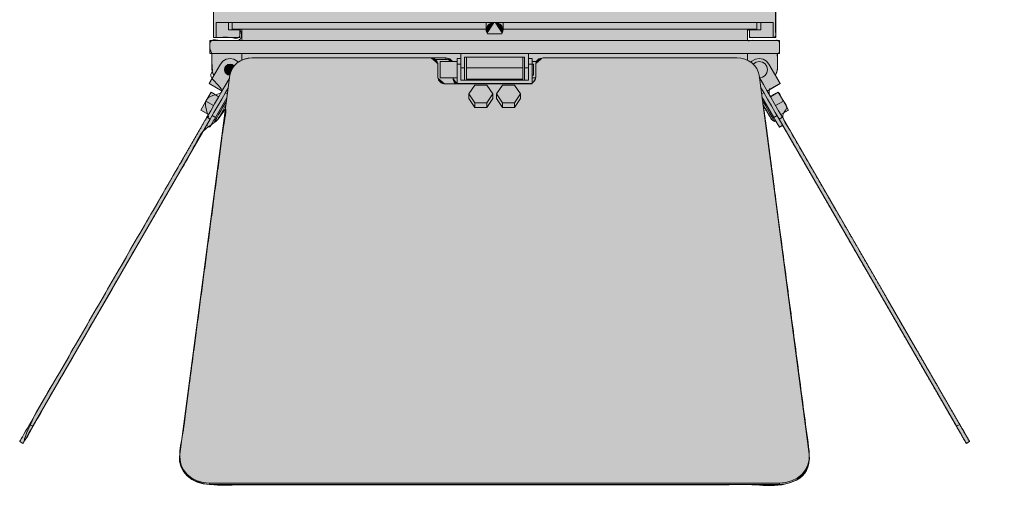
# Model space of a CAD drawing. Header units: inches. Extents: x -923 to -426, y -250 to 297.
# Tile 1 of 5: x -923 to -426, y -250 to -15. Entities that reach past the tile are written whole.
import ezdxf

# ---------------------------------------------------------------- set-up
doc = ezdxf.new("R2010")
doc.units = ezdxf.units.IN
doc.header["$LTSCALE"] = 48
doc.header["$MEASUREMENT"] = 0
doc.layers.add('None', color=7, linetype='Continuous', lineweight=5)

# ---------------------------------------------------------------- blocks, each defined once
blk = doc.blocks.new('Group')
at = {"layer": 'None', "linetype": 'Continuous', "lineweight": 0, "true_color": 0x404040, "transparency": 33554687}
for points in [[(-535.3, 114.57), (-440.18, 114.57), (-440.18, 237.03), (-456.98, 237), (-471.6, 236.97), (-484.05, 236.95), (-494.33, 236.93), (-502.43, 236.91), (-508.35, 236.9), (-512.1, 236.89), (-513.68, 236.88), (-514.56, 237.32), (-515.43, 237.73), (-516.3, 238.09), (-517.17, 238.42), (-518.04, 238.72), (-518.9, 238.97), (-519.76, 239.19), (-520.62, 239.37), (-523.5, 242.79), (-526.73, 246.21), (-530.33, 249.63), (-534.29, 253.05), (-538.6, 256.46), (-543.29, 259.88), (-548.33, 263.29), (-553.73, 266.71), (-559.52, 269.98), (-565.14, 272.94), (-570.57, 275.59), (-575.82, 277.93), (-580.89, 279.96), (-585.78, 281.67), (-590.49, 283.07), (-595.02, 284.16), (-595.45, 284.17), (-595.45, 296.56), (-623.71, 296.56), (-623.71, 290.13), (-629.14, 290.86), (-634.79, 291.48), (-640.65, 291.98), (-646.71, 292.37), (-652.99, 292.65), (-659.48, 292.81), (-666.19, 292.87), (-673.1, 292.81), (-673.1, 294.42), (-714.68, 294.42), (-714.68, 272.93), (-742.76, 273.03), (-742.76, 296.56), (-771.09, 296.56), (-771.11, 272.93), (-777.73, 272.93), (-778.17, 272.92), (-778.55, 272.84), (-778.88, 272.7), (-779.15, 272.49), (-779.35, 272.22), (-779.5, 271.89), (-779.59, 271.5), (-779.62, 271.04), (-779.62, 206.98), (-809.85, 206.98), (-814.1, 206.75), (-817.88, 205.91), (-821.18, 204.46), (-824.01, 202.4), (-826.36, 199.73), (-828.23, 196.46), (-829.63, 192.58), (-830.56, 188.08), (-833.48, 188.08), (-833.48, 183.36), (-851.48, 183.36), (-851.48, 168.24), (-833.48, 168.24), (-833.48, 163.52), (-830.56, 163.52), (-830.42, 161.95), (-830.13, 160.41), (-829.71, 158.89), (-829.14, 157.4), (-828.43, 155.93), (-827.58, 154.49), (-826.58, 153.06), (-825.44, 151.66), (-824.98, 151.16), (-824.52, 150.67), (-824.05, 150.2), (-823.57, 149.76), (-823.08, 149.34), (-822.59, 148.95), (-822.09, 148.57), (-821.59, 148.22), (-821.08, 147.89), (-820.57, 147.58), (-820.07, 147.28), (-819.57, 147), (-819.06, 146.74), (-818.56, 146.5), (-818.07, 146.27), (-817.57, 146.06), (-817.07, 145.87), (-816.59, 145.69), (-816.11, 145.53), (-815.63, 145.38), (-815.16, 145.25), (-814.69, 145.13), (-814.24, 145.03), (-813.78, 144.94), (-813.34, 144.86), (-812.91, 144.8), (-812.5, 144.74), (-812.1, 144.7), (-811.71, 144.66), (-811.34, 144.64), (-810.98, 144.62), (-810.64, 144.62), (-778.92, 144.62), (-778.92, 141.78), (-779.6, 141.78), (-779.62, 94.65), (-775.84, 90.76), (-775.84, 75.64), (-793.25, 75.64), (-793.32, 51.07), (-804.18, 51.07), (-804.18, 36.9), (-814.38, 36.9), (-814.38, 25.56), (-816.19, 25.56), (-824.97, 10.35), (-824.97, -23.57), (-811.74, -23.57), (-811.74, -19.36), (-810.85, -19.36), (-810.85, -25.08), (-826.82, -25.08), (-826.82, -31.7), (-825.9, -31.7), (-825.85, -38.94), (-825.83, -39.52), (-825.78, -40.07), (-825.7, -40.59), (-825.59, -41.06), (-825.45, -41.5), (-825.28, -41.91), (-825.07, -42.27), (-824.84, -42.61), (-824.98, -42.86), (-825.16, -43.19), (-825.38, -43.6), (-825.65, -44.09), (-825.97, -44.65), (-826.32, -45.29), (-826.72, -46.01), (-827.17, -46.81), (-820.69, -50.59), (-822.34, -53.45), (-826.27, -51.18), (-831.47, -60.18), (-827.54, -62.45), (-922.74, -227.34), (-921.1, -228.28), (-828.5, -67.9), (-826.91, -68.81), (-824.97, -65.57), (-824.42, -65.89), (-822.83, -65.02), (-818.52, -57.45), (-841.8, -233.35), (-841.98, -234.8), (-841.99, -236.23), (-841.84, -237.62), (-841.52, -238.98), (-841.03, -240.31), (-840.37, -241.61), (-839.55, -242.88), (-838.56, -244.11), (-837.43, -245.26), (-836.21, -246.26), (-834.88, -247.11), (-833.47, -247.82), (-831.95, -248.38), (-830.34, -248.79), (-828.63, -249.05), (-826.82, -249.17), (-539.44, -249.15), (-537.89, -249.07), (-536.37, -248.85), (-534.91, -248.5), (-533.48, -248.02), (-532.11, -247.4), (-530.78, -246.65), (-529.49, -245.77), (-528.26, -244.75), (-527.13, -243.62), (-526.2, -242.39), (-525.45, -241.06), (-524.89, -239.64), (-524.52, -238.12), (-524.33, -236.51), (-524.33, -234.8), (-524.52, -233), (-547.64, -58.13), (-543.48, -65.07), (-542.06, -65.89), (-541.51, -65.57), (-539.62, -68.84), (-537.98, -67.9), (-445.38, -228.28), (-443.74, -227.34), (-538.94, -62.45), (-535.01, -60.18), (-540.21, -51.18), (-544.11, -53.5), (-545.79, -50.5), (-539.25, -46.81), (-541.67, -42.61), (-541.43, -42.23), (-541.22, -41.84), (-541.04, -41.44), (-540.89, -41.02), (-540.78, -40.6), (-540.7, -40.15), (-540.65, -39.7), (-540.64, -39.23), (-540.64, -38.66), (-540.64, -37.98), (-540.64, -37.2), (-540.64, -36.32), (-540.64, -35.33), (-540.64, -34.24), (-540.63, -33.04), (-540.63, -31.75), (-539.62, -31.75), (-539.62, -25.08), (-555.68, -25.08), (-555.68, -19.41), (-554.74, -19.41), (-554.74, -23.57), (-541.51, -23.57), (-541.6, 10.35), (-550.29, 25.56), (-552.1, 25.56), (-552.1, 36.9), (-562.35, 36.9), (-562.29, 51.07), (-573.16, 51.07), (-573.23, 75.64), (-590.64, 75.64), (-590.6, 90.76), (-586.86, 94.54), (-586.86, 141.78), (-587.57, 141.78), (-587.57, 144.62), (-586.88, 144.62), (-586.86, 152.23), (-580.25, 152.23), (-580.25, 153.12), (-572.69, 153.12), (-541.5, 153.12), (-541.5, 120.59), (-541.49, 120.14), (-541.47, 119.72), (-541.42, 119.31), (-541.35, 118.92), (-541.25, 118.55), (-541.13, 118.19), (-540.98, 117.86), (-540.81, 117.55), (-540.63, 117.26), (-540.43, 116.98), (-540.23, 116.72), (-540.02, 116.48), (-539.79, 116.25), (-539.56, 116.04), (-539.32, 115.84), (-539.07, 115.66), (-538.82, 115.49), (-538.56, 115.34), (-538.31, 115.2), (-538.05, 115.08), (-537.79, 114.97), (-537.52, 114.87), (-537.26, 114.79), (-537, 114.72), (-536.74, 114.67), (-536.49, 114.62), (-536.26, 114.59), (-536.04, 114.57), (-535.83, 114.55), (-535.64, 114.55), (-535.46, 114.55)], [(-686.91, -21.68), (-687.22, -21.08), (-687.42, -20.45), (-687.48, -19.79), (-687.42, -19.13), (-687.22, -18.5), (-686.91, -17.9), (-686.49, -17.36), (-685.96, -16.9), (-685.35, -16.52), (-684.68, -16.24), (-683.97, -16.07), (-683.23, -16.01)], [(-683.23, -16.01), (-682.49, -16.07), (-681.77, -16.24), (-681.1, -16.52), (-680.49, -16.9), (-679.97, -17.36), (-679.55, -17.9), (-679.23, -18.5), (-679.04, -19.13), (-678.98, -19.79), (-679.04, -20.45), (-679.23, -21.08), (-679.55, -21.68)], [(-812.48, -35.98), (-813, -35.48), (-814.7, -34.49), (-816.64, -34.15), (-818.58, -34.49), (-820.29, -35.48), (-821.55, -36.99)], [(-816.76, -42.61), (-816.34, -40.86), (-815.56, -39.2), (-814.45, -37.7), (-813.04, -36.39), (-811.39, -35.33), (-809.53, -34.55), (-807.55, -34.07), (-805.49, -33.9)], [(-805.51, -33.9), (-807.57, -34.07), (-809.55, -34.55), (-810.72, -35)], [(-715.64, -33.9), (-714.9, -33.97), (-714.19, -34.15), (-713.54, -34.45), (-712.97, -34.86), (-712.5, -35.36), (-712.15, -35.92), (-711.93, -36.54), (-711.86, -37.18)], [(-704.56, -35.66), (-704.77, -35.36), (-705.24, -34.86), (-705.81, -34.45), (-706.46, -34.15), (-707.17, -33.97), (-707.91, -33.9)], [(-705.18, -35.66), (-705.24, -35.62), (-705.81, -35.21), (-706.46, -34.91), (-707.17, -34.72), (-707.91, -34.66)], [(-662.54, -37.18), (-662.47, -36.54), (-662.25, -35.92), (-661.9, -35.36), (-661.43, -34.86), (-660.86, -34.45), (-660.21, -34.15), (-659.5, -33.97), (-658.76, -33.9)], [(-561.16, -33.9), (-559.1, -34.07), (-557.12, -34.55), (-555.27, -35.33), (-553.61, -36.39), (-552.2, -37.7), (-551.09, -39.2), (-550.31, -40.86), (-549.89, -42.61)], [(-554.06, -36.07), (-553.46, -35.48), (-551.75, -34.49), (-549.81, -34.15), (-547.87, -34.49), (-546.17, -35.48), (-544.9, -36.99)], [(-825.84, -38.88), (-825.82, -39.37), (-825.77, -39.86), (-825.69, -40.35), (-825.58, -40.83), (-825.44, -41.31), (-825.26, -41.77), (-825.06, -42.22), (-824.83, -42.66)], [(-814.6, -37.85), (-814.64, -37.82), (-815.56, -37.2), (-816.64, -36.99), (-817.73, -37.2), (-818.65, -37.82), (-819.26, -38.74), (-819.48, -39.82), (-819.26, -40.91), (-818.65, -41.83), (-817.73, -42.44), (-816.78, -42.65)], [(-549.6, -43.97), (-548.22, -43.66), (-546.87, -42.76), (-545.97, -41.41), (-545.65, -39.82), (-545.97, -38.23), (-546.87, -36.88), (-548.22, -35.98), (-549.81, -35.66), (-551.4, -35.98), (-552.75, -36.88), (-552.88, -37.01)], [(-541.63, -42.66), (-541.4, -42.22), (-541.19, -41.77), (-541.02, -41.31), (-540.87, -40.83), (-540.76, -40.35), (-540.68, -39.86), (-540.63, -39.37), (-540.62, -38.88)], [(-816.86, -43.97), (-817.16, -44.5), (-818.78, -47.3), (-820.57, -50.4), (-822.47, -53.7), (-824.44, -57.11), (-826.41, -60.51), (-828.32, -63.82)], [(-711.86, -43.72), (-711.79, -44.36), (-711.57, -44.98), (-711.22, -45.54), (-710.75, -46.04), (-710.18, -46.44), (-709.53, -46.75), (-708.82, -46.93), (-708.08, -47)], [(-702.77, -47), (-702.95, -46.85), (-703.3, -46.53), (-703.59, -46.16), (-703.82, -45.77), (-703.99, -45.35), (-704.1, -44.92), (-704.13, -44.48)], [(-702.13, -46.61), (-702.56, -46.38), (-702.95, -46.1), (-703.3, -45.77), (-703.59, -45.41), (-703.82, -45.01), (-703.99, -44.6), (-704.1, -44.16), (-704.12, -43.98)], [(-664.33, -46.51), (-663.94, -46.27), (-663.59, -45.98), (-663.28, -45.67), (-663.02, -45.32), (-662.81, -44.94), (-662.66, -44.55), (-662.57, -44.14), (-662.54, -43.72)], [(-538.14, -63.82), (-540.05, -60.51), (-542.02, -57.11), (-543.98, -53.7), (-545.89, -50.4), (-547.68, -47.3), (-549.3, -44.5), (-549.77, -43.68)], [(-817.64, -49.1), (-818.93, -51.34), (-820.84, -54.64), (-822.8, -58.05), (-824.77, -61.46), (-826.68, -64.76)], [(-539.78, -64.76), (-541.69, -61.46), (-543.65, -58.05), (-545.62, -54.64), (-547.53, -51.34), (-549.12, -48.58)], [(-824.41, -65.89), (-824.36, -65.81), (-824.01, -65.2), (-823.34, -64.04), (-822.43, -62.46), (-821.38, -60.63), (-820.29, -58.75), (-819.29, -57.03), (-818.49, -55.64), (-818.48, -55.62)], [(-818.8, -57.92), (-819.21, -58.63), (-820.11, -60.19), (-821.04, -61.81), (-821.88, -63.26), (-822.52, -64.35), (-822.85, -64.94), (-822.9, -65.02)], [(-548.23, -55.18), (-547.59, -56.28), (-546.68, -57.86), (-545.63, -59.69), (-544.54, -61.57), (-543.55, -63.29), (-542.74, -64.68), (-542.23, -65.58), (-542.05, -65.89)], [(-543.56, -65.02), (-543.73, -64.72), (-544.22, -63.86), (-544.97, -62.57), (-545.87, -61), (-546.81, -59.39), (-547.65, -57.93), (-547.95, -57.41)], [(-824.02, -63.93), (-824.57, -64.89), (-825.1, -65.81), (-825.59, -66.66), (-826.02, -67.4), (-826.37, -68.01), (-826.64, -68.47), (-826.8, -68.75), (-826.85, -68.84)], [(-539.6, -68.84), (-539.66, -68.75), (-539.82, -68.47), (-540.08, -68.01), (-540.43, -67.4), (-540.86, -66.66), (-541.35, -65.81), (-541.89, -64.89), (-542.44, -63.93)], [(-917.74, -218.7), (-918.79, -220.53), (-919.76, -222.2), (-920.62, -223.69), (-921.35, -224.96), (-921.94, -225.98), (-922.37, -226.73), (-922.64, -227.18), (-922.72, -227.34)], [(-916.1, -219.65), (-917.15, -221.47), (-918.12, -223.15), (-918.98, -224.64), (-919.72, -225.91), (-920.31, -226.93), (-920.74, -227.67), (-921, -228.13), (-921.09, -228.28)], [(-445.37, -228.28), (-445.46, -228.13), (-445.72, -227.67), (-446.15, -226.93), (-446.74, -225.91), (-447.47, -224.64), (-448.33, -223.15), (-449.3, -221.47), (-450.35, -219.65)], [(-443.73, -227.34), (-443.82, -227.18), (-444.08, -226.73), (-444.51, -225.98), (-445.1, -224.96), (-445.84, -223.69), (-446.7, -222.2), (-447.67, -220.53), (-448.72, -218.7)], [(-842.13, -235.34), (-842.07, -237.22), (-841.43, -239.92), (-840.16, -242.44), (-838.31, -244.67), (-835.95, -246.52), (-833.21, -247.91), (-830.18, -248.76), (-827.02, -249.05)], [(-827.01, -249.05), (-830.17, -248.76), (-833.19, -247.91), (-835.94, -246.52), (-838.29, -244.67), (-840.14, -242.44), (-841.42, -239.92), (-842.06, -237.22), (-842.13, -235.96)], [(-827.01, -248.3), (-830.17, -248.01), (-833.19, -247.15), (-835.94, -245.77), (-838.29, -243.92), (-840.14, -241.68), (-841.42, -239.16), (-842.06, -236.47), (-842.03, -233.71)], [(-524.62, -233.71), (-524.6, -236.47), (-525.23, -239.16), (-526.51, -241.68), (-528.36, -243.92), (-530.71, -245.77), (-533.46, -247.15), (-536.48, -248.01), (-539.64, -248.3)], [(-524.53, -235.96), (-524.6, -237.22), (-525.23, -239.92), (-526.51, -242.44), (-528.36, -244.67), (-530.71, -246.52), (-533.46, -247.91), (-536.48, -248.76), (-539.64, -249.05)]]:
    blk.add_hatch(color=250, dxfattribs=at).paths.add_polyline_path(points)
at = {"layer": 'None', "color": 7, "linetype": 'Continuous', "lineweight": 5, "transparency": 33554687}
for p, q in [((-824.96, 10.35), (-824.96, -23.57)), ((-541.5, -23.57), (-541.5, 10.35)), ((-823.69, -23.57), (-823.69, -16.01)), ((-817.4, -19.79), (-817.4, -16.01)), ((-811.73, -19.79), (-817.4, -19.79)), ((-815.51, -16.01), (-815.51, -19.41)), ((-811.73, -23.57), (-811.73, -19.79)), ((-810.79, -19.41), (-810.79, -25.08)), ((-687.48, -16.01), (-687.48, -19.79)), ((-678.98, -19.79), (-678.98, -16.01)), ((-555.67, -25.08), (-555.67, -19.41)), ((-549.05, -19.79), (-554.72, -19.79)), ((-554.72, -23.57), (-554.72, -19.79)), ((-550.94, -19.41), (-550.94, -16.01)), ((-549.05, -19.79), (-549.05, -16.01)), ((-542.76, -23.57), (-542.76, -16.01)), ((-811.73, -23.57), (-823.69, -23.57)), ((-686.91, -21.68), (-679.55, -21.68)), ((-542.76, -23.57), (-554.72, -23.57)), ((-826.85, -25.08), (-826.85, -31.7)), ((-539.61, -31.7), (-539.61, -25.08)), ((-825.84, -38.88), (-825.84, -31.7)), ((-810.72, -35.01), (-810.72, -31.7)), ((-805.49, -33.9), (-715.64, -33.9)), ((-707.91, -33.9), (-715.64, -33.9)), ((-707.91, -34.66), (-713.22, -34.66)), ((-707.91, -33.9), (-707.91, -34.66)), ((-700.24, -34.15), (-702.13, -34.15)), ((-700.24, -38.88), (-700.24, -31.7)), ((-668.11, -33.59), (-698.35, -33.59)), ((-698.35, -38.88), (-698.35, -33.59)), ((-697.4, -33.59), (-697.4, -38.88)), ((-669.05, -33.59), (-669.05, -38.88)), ((-668.11, -38.88), (-668.11, -33.59)), ((-666.22, -38.88), (-666.22, -31.7)), ((-664.33, -34.15), (-666.22, -34.15)), ((-658.76, -33.9), (-561.16, -33.9)), ((-555.73, -35.1), (-555.73, -31.7)), ((-540.62, -38.88), (-540.62, -31.7)), ((-821.55, -36.99), (-827.22, -46.81)), ((-711.86, -37.18), (-711.86, -43.72)), ((-702.13, -35.66), (-710.63, -35.66)), ((-702.13, -46.81), (-702.13, -36.99)), ((-700.24, -36.99), (-702.13, -36.99)), ((-700.24, -38.88), (-698.35, -38.88)), ((-669.05, -38.88), (-697.4, -38.88)), ((-668.11, -38.88), (-666.22, -38.88)), ((-666.22, -36.99), (-664.33, -36.99)), ((-662.11, -35.66), (-664.33, -35.66)), ((-663.57, -36.99), (-664.33, -36.99)), ((-664.33, -36.99), (-664.33, -46.81)), ((-662.54, -43.72), (-662.54, -37.18)), ((-539.23, -46.81), (-544.9, -36.99)), ((-842.03, -233.71), (-816.76, -42.61)), ((-710.63, -43.98), (-702.13, -43.98)), ((-704.13, -44.48), (-704.13, -43.98)), ((-700.24, -42.66), (-700.24, -45.17)), ((-697.4, -44.55), (-669.05, -44.55)), ((-666.22, -45.17), (-666.22, -42.66)), ((-664.33, -42.66), (-663.57, -42.66)), ((-664.33, -43.98), (-662.55, -43.98)), ((-549.89, -42.61), (-524.62, -233.71)), ((-827.22, -46.81), (-820.68, -50.59)), ((-708.08, -47), (-702.13, -47)), ((-664.33, -46.81), (-702.13, -46.81)), ((-702.13, -46.81), (-702.13, -47)), ((-702.13, -47), (-664.33, -47)), ((-700.24, -45.17), (-666.22, -45.17)), ((-693.22, -47.59), (-696.22, -52.09)), ((-687.22, -47.59), (-693.22, -47.59)), ((-684.22, -52.09), (-687.22, -47.59)), ((-679.24, -47.59), (-682.24, -52.09)), ((-673.24, -47.59), (-679.24, -47.59)), ((-670.24, -52.09), (-673.24, -47.59)), ((-664.33, -46.81), (-664.33, -47)), ((-539.23, -46.81), (-545.78, -50.59)), ((-828.86, -55.68), (-826.26, -51.18)), ((-826.26, -51.18), (-822.33, -53.45)), ((-818.26, -53.96), (-824.02, -63.93)), ((-819.04, -51.53), (-818.02, -52.12)), ((-818.29, -54.15), (-818.35, -54.11)), ((-818.28, -54), (-818.3, -54.14)), ((-696.22, -52.09), (-693.22, -56.59)), ((-696.22, -52.09), (-696.22, -54.36)), ((-696.22, -54.36), (-693.22, -58.86)), ((-687.22, -56.59), (-684.22, -52.09)), ((-687.22, -58.86), (-684.22, -54.36)), ((-684.22, -52.09), (-684.22, -54.36)), ((-682.24, -52.09), (-679.24, -56.59)), ((-682.24, -52.09), (-682.24, -54.36)), ((-682.24, -54.36), (-679.24, -58.86)), ((-673.24, -56.59), (-670.24, -52.09)), ((-673.24, -58.86), (-670.24, -54.36)), ((-670.24, -52.09), (-670.24, -54.36)), ((-547.42, -51.53), (-548.62, -52.23)), ((-542.44, -63.93), (-548.45, -53.52)), ((-548.11, -54.11), (-548.35, -54.25)), ((-540.2, -51.18), (-544.13, -53.45)), ((-537.6, -55.68), (-540.2, -51.18)), ((-818.8, -57.92), (-842.04, -233.71)), ((-831.45, -60.18), (-828.86, -55.68)), ((-828.86, -55.68), (-824.93, -57.95)), ((-693.22, -56.59), (-693.22, -58.86)), ((-693.22, -56.59), (-687.22, -56.59)), ((-693.22, -58.86), (-687.22, -58.86)), ((-687.22, -56.59), (-687.22, -58.86)), ((-679.24, -56.59), (-679.24, -58.86)), ((-679.24, -56.59), (-673.24, -56.59)), ((-679.24, -58.86), (-673.24, -58.86)), ((-673.24, -56.59), (-673.24, -58.86)), ((-537.6, -55.68), (-541.53, -57.95)), ((-535, -60.18), (-537.6, -55.68)), ((-828.32, -63.82), (-917.74, -218.7)), ((-831.45, -60.18), (-827.53, -62.45)), ((-828.32, -63.82), (-826.68, -64.76)), ((-825.65, -62.99), (-824.02, -63.93)), ((-540.8, -62.99), (-542.44, -63.93)), ((-538.14, -63.82), (-539.78, -64.76)), ((-535, -60.18), (-538.93, -62.45)), ((-448.72, -218.7), (-538.14, -63.82)), ((-826.68, -64.76), (-916.1, -219.65)), ((-828.49, -67.9), (-826.85, -68.84)), ((-824.96, -65.57), (-824.41, -65.89)), ((-824.41, -65.89), (-822.9, -65.02)), ((-543.56, -65.02), (-542.05, -65.89)), ((-542.05, -65.89), (-541.49, -65.57)), ((-450.35, -219.65), (-539.78, -64.76)), ((-537.97, -67.9), (-539.6, -68.84)), ((-917.74, -218.7), (-916.1, -219.65)), ((-448.72, -218.7), (-450.35, -219.65)), ((-922.72, -227.34), (-921.09, -228.28)), ((-443.73, -227.34), (-445.37, -228.28)), ((-842.04, -233.71), (-842.14, -235.2)), ((-842.14, -235.2), (-842.14, -235.96)), ((-842.13, -235.2), (-842.13, -235.96)), ((-842.04, -233.71), (-842.04, -233.85)), ((-524.53, -235.96), (-524.53, -235.2)), ((-827.02, -249.05), (-827.01, -249.05)), ((-539.64, -248.3), (-827.01, -248.3)), ((-827.01, -248.3), (-827.01, -249.05)), ((-539.64, -249.05), (-827.01, -249.05)), ((-539.64, -248.3), (-539.64, -249.05))]:
    blk.add_line(p, q, dxfattribs=at)
at = {"layer": 'None', "color": 7, "linetype": 'Continuous', "lineweight": 5, "transparency": 33554687, "flags": 128}
for points in [[(-542.76, -16.01), (-544.38, -16.01), (-546.65, -16.01), (-549.56, -16.01), (-553.1, -16.01), (-557.24, -16.01), (-561.98, -16.01), (-567.28, -16.01), (-573.13, -16.01), (-579.49, -16.01), (-586.33, -16.01), (-593.63, -16.01), (-601.35, -16.01), (-609.45, -16.01), (-617.9, -16.01), (-626.66, -16.01), (-635.67, -16.01), (-644.91, -16.01), (-654.34, -16.01), (-663.89, -16.01), (-673.54, -16.01), (-683.23, -16.01), (-692.92, -16.01), (-702.57, -16.01), (-712.12, -16.01), (-721.54, -16.01), (-730.78, -16.01), (-739.8, -16.01), (-748.55, -16.01), (-757, -16.01), (-765.1, -16.01), (-772.82, -16.01), (-780.12, -16.01), (-786.97, -16.01), (-793.33, -16.01), (-799.17, -16.01), (-804.48, -16.01), (-809.21, -16.01), (-813.36, -16.01), (-816.89, -16.01), (-819.8, -16.01), (-822.07, -16.01), (-823.69, -16.01)], [(-815.51, -19.41), (-815.18, -19.41), (-814.2, -19.41), (-812.56, -19.41), (-810.27, -19.41), (-807.36, -19.41), (-803.82, -19.41), (-799.68, -19.41), (-794.97, -19.41), (-789.7, -19.41), (-783.89, -19.41), (-777.59, -19.41), (-770.81, -19.41), (-763.6, -19.41), (-755.99, -19.41), (-748.02, -19.41), (-739.72, -19.41), (-731.14, -19.41), (-722.33, -19.41), (-713.31, -19.41), (-704.15, -19.41), (-694.89, -19.41), (-687.48, -19.41)], [(-686.91, -21.68), (-687.22, -21.08), (-687.42, -20.45), (-687.48, -19.79), (-687.42, -19.13), (-687.22, -18.5), (-686.91, -17.9), (-686.49, -17.36), (-685.96, -16.9), (-685.35, -16.52), (-684.68, -16.24), (-683.97, -16.07), (-683.23, -16.01)], [(-683.23, -16.01), (-682.49, -16.07), (-681.77, -16.24), (-681.1, -16.52), (-680.49, -16.9), (-679.97, -17.36), (-679.55, -17.9), (-679.23, -18.5), (-679.04, -19.13), (-678.98, -19.79), (-679.04, -20.45), (-679.23, -21.08), (-679.55, -21.68)], [(-678.98, -19.41), (-676.23, -19.41), (-666.93, -19.41), (-657.71, -19.41), (-648.61, -19.41), (-639.7, -19.41), (-630.99, -19.41), (-622.55, -19.41), (-614.41, -19.41), (-606.61, -19.41), (-599.2, -19.41), (-592.2, -19.41), (-585.65, -19.41), (-579.6, -19.41), (-574.06, -19.41), (-569.06, -19.41), (-564.63, -19.41), (-560.79, -19.41), (-557.56, -19.41), (-554.96, -19.41), (-553, -19.41), (-551.69, -19.41), (-551.03, -19.41), (-550.94, -19.41)], [(-823.69, -23.57), (-824.25, -23.57), (-824.64, -23.57), (-824.88, -23.57), (-824.96, -23.57)], [(-541.5, -23.57), (-541.58, -23.57), (-541.81, -23.57), (-542.21, -23.57), (-542.76, -23.57)], [(-826.85, -25.08), (-826.52, -25.08), (-825.51, -25.08), (-823.85, -25.08), (-821.52, -25.08), (-818.56, -25.08), (-814.96, -25.08), (-810.75, -25.08), (-805.94, -25.08), (-800.56, -25.08), (-794.64, -25.08), (-788.19, -25.08), (-781.26, -25.08), (-773.87, -25.08), (-766.05, -25.08), (-757.85, -25.08), (-749.3, -25.08), (-740.45, -25.08), (-731.32, -25.08), (-721.98, -25.08), (-712.45, -25.08), (-702.78, -25.08), (-693.03, -25.08), (-683.23, -25.08), (-673.43, -25.08), (-663.67, -25.08), (-654.01, -25.08), (-644.48, -25.08), (-635.13, -25.08), (-626.01, -25.08), (-617.15, -25.08), (-608.6, -25.08), (-600.4, -25.08), (-592.59, -25.08), (-585.2, -25.08), (-578.26, -25.08), (-571.82, -25.08), (-565.89, -25.08), (-560.51, -25.08), (-555.71, -25.08), (-551.5, -25.08), (-547.9, -25.08), (-544.93, -25.08), (-542.61, -25.08), (-540.94, -25.08), (-539.94, -25.08), (-539.61, -25.08)], [(-826.85, -31.7), (-826.79, -31.7), (-826.6, -31.7), (-826.28, -31.7), (-825.84, -31.7)], [(-825.84, -31.7), (-824.3, -31.7), (-822.06, -31.7), (-819.14, -31.7), (-815.55, -31.7), (-811.3, -31.7), (-806.43, -31.7), (-800.95, -31.7), (-794.89, -31.7), (-788.28, -31.7), (-781.16, -31.7), (-773.55, -31.7), (-765.5, -31.7), (-757.04, -31.7), (-748.22, -31.7), (-739.08, -31.7), (-729.66, -31.7), (-720.02, -31.7), (-710.19, -31.7), (-700.24, -31.7)], [(-812.48, -35.98), (-813, -35.48), (-814.7, -34.49), (-816.64, -34.15), (-818.58, -34.49), (-820.29, -35.48), (-821.55, -36.99)], [(-816.76, -42.61), (-816.34, -40.86), (-815.56, -39.2), (-814.45, -37.7), (-813.04, -36.39), (-811.39, -35.33), (-809.53, -34.55), (-807.55, -34.07), (-805.49, -33.9)], [(-805.51, -33.9), (-807.57, -34.07), (-809.55, -34.55), (-810.72, -35)], [(-715.64, -33.9), (-714.9, -33.97), (-714.19, -34.15), (-713.54, -34.45), (-712.97, -34.86), (-712.5, -35.36), (-712.15, -35.92), (-711.93, -36.54), (-711.86, -37.18)], [(-704.56, -35.66), (-704.77, -35.36), (-705.24, -34.86), (-705.81, -34.45), (-706.46, -34.15), (-707.17, -33.97), (-707.91, -33.9)], [(-705.18, -35.66), (-705.24, -35.62), (-705.81, -35.21), (-706.46, -34.91), (-707.17, -34.72), (-707.91, -34.66)], [(-702.13, -34.15), (-702.13, -34.49), (-702.13, -35.48), (-702.13, -36.99)], [(-700.24, -31.7), (-696, -31.7), (-691.75, -31.7), (-687.49, -31.7), (-683.23, -31.7), (-678.97, -31.7), (-674.71, -31.7), (-670.46, -31.7), (-666.22, -31.7)], [(-666.22, -31.7), (-656.26, -31.7), (-646.44, -31.7), (-636.79, -31.7), (-627.38, -31.7), (-618.24, -31.7), (-609.41, -31.7), (-600.96, -31.7), (-592.91, -31.7), (-585.3, -31.7), (-578.17, -31.7), (-571.56, -31.7), (-565.5, -31.7), (-560.03, -31.7), (-555.15, -31.7), (-550.91, -31.7), (-547.32, -31.7), (-544.4, -31.7), (-542.16, -31.7), (-540.62, -31.7)], [(-664.33, -34.15), (-664.33, -34.49), (-664.33, -35.48), (-664.33, -36.99)], [(-662.54, -37.18), (-662.47, -36.54), (-662.25, -35.92), (-661.9, -35.36), (-661.43, -34.86), (-660.86, -34.45), (-660.21, -34.15), (-659.5, -33.97), (-658.76, -33.9)], [(-561.16, -33.9), (-559.1, -34.07), (-557.12, -34.55), (-555.27, -35.33), (-553.61, -36.39), (-552.2, -37.7), (-551.09, -39.2), (-550.31, -40.86), (-549.89, -42.61)], [(-554.06, -36.07), (-553.46, -35.48), (-551.75, -34.49), (-549.81, -34.15), (-547.87, -34.49), (-546.17, -35.48), (-544.9, -36.99)], [(-540.62, -31.7), (-540.17, -31.7), (-539.86, -31.7), (-539.67, -31.7), (-539.61, -31.7)], [(-825.84, -38.88), (-825.82, -39.37), (-825.77, -39.86), (-825.69, -40.35), (-825.58, -40.83), (-825.44, -41.31), (-825.26, -41.77), (-825.06, -42.22), (-824.83, -42.66)], [(-814.6, -37.85), (-814.64, -37.82), (-815.56, -37.2), (-816.64, -36.99), (-817.73, -37.2), (-818.65, -37.82), (-819.26, -38.74), (-819.48, -39.82), (-819.26, -40.91), (-818.65, -41.83), (-817.73, -42.44), (-816.78, -42.65)], [(-710.63, -43.98), (-710.63, -43.66), (-710.63, -42.76), (-710.63, -41.41), (-710.63, -39.82), (-710.63, -38.23), (-710.63, -36.88), (-710.63, -35.98), (-710.63, -35.66)], [(-700.24, -42.66), (-700.24, -42.22), (-700.24, -41.77), (-700.24, -41.31), (-700.24, -40.83), (-700.24, -40.35), (-700.24, -39.86), (-700.24, -39.37), (-700.24, -38.88)], [(-698.35, -38.88), (-698.35, -40.35), (-698.35, -41.77), (-698.35, -43.08), (-698.35, -44.22), (-698.35, -45.16), (-698.35, -45.17)], [(-697.4, -38.88), (-697.4, -40.82), (-697.4, -42.52), (-697.4, -43.79), (-697.4, -44.46), (-697.4, -44.55)], [(-669.05, -38.88), (-669.05, -40.82), (-669.05, -42.52), (-669.05, -43.79), (-669.05, -44.46), (-669.05, -44.55)], [(-668.11, -45.17), (-668.11, -45.16), (-668.11, -44.22), (-668.11, -43.08), (-668.11, -41.77), (-668.11, -40.35), (-668.11, -38.88)], [(-666.22, -38.88), (-666.22, -39.37), (-666.22, -39.86), (-666.22, -40.35), (-666.22, -40.83), (-666.22, -41.31), (-666.22, -41.77), (-666.22, -42.22), (-666.22, -42.66)], [(-663.57, -36.99), (-663.57, -37.2), (-663.57, -37.82), (-663.57, -38.74), (-663.57, -39.82), (-663.57, -40.91), (-663.57, -41.83), (-663.57, -42.44), (-663.57, -42.66)], [(-549.6, -43.97), (-548.22, -43.66), (-546.87, -42.76), (-545.97, -41.41), (-545.65, -39.82), (-545.97, -38.23), (-546.87, -36.88), (-548.22, -35.98), (-549.81, -35.66), (-551.4, -35.98), (-552.75, -36.88), (-552.88, -37.01)], [(-541.63, -42.66), (-541.4, -42.22), (-541.19, -41.77), (-541.02, -41.31), (-540.87, -40.83), (-540.76, -40.35), (-540.68, -39.86), (-540.63, -39.37), (-540.62, -38.88)], [(-816.86, -43.97), (-817.16, -44.5), (-818.78, -47.3), (-820.57, -50.4), (-822.47, -53.7), (-824.44, -57.11), (-826.41, -60.51), (-828.32, -63.82)], [(-711.86, -43.72), (-711.79, -44.36), (-711.57, -44.98), (-711.22, -45.54), (-710.75, -46.04), (-710.18, -46.44), (-709.53, -46.75), (-708.82, -46.93), (-708.08, -47)], [(-702.77, -47), (-702.95, -46.85), (-703.3, -46.53), (-703.59, -46.16), (-703.82, -45.77), (-703.99, -45.35), (-704.1, -44.92), (-704.13, -44.48)], [(-702.13, -46.61), (-702.56, -46.38), (-702.95, -46.1), (-703.3, -45.77), (-703.59, -45.41), (-703.82, -45.01), (-703.99, -44.6), (-704.1, -44.16), (-704.12, -43.98)], [(-664.33, -46.51), (-663.94, -46.27), (-663.59, -45.98), (-663.28, -45.67), (-663.02, -45.32), (-662.81, -44.94), (-662.66, -44.55), (-662.57, -44.14), (-662.54, -43.72)], [(-538.14, -63.82), (-540.05, -60.51), (-542.02, -57.11), (-543.98, -53.7), (-545.89, -50.4), (-547.68, -47.3), (-549.3, -44.5), (-549.77, -43.68)], [(-817.64, -49.1), (-818.93, -51.34), (-820.84, -54.64), (-822.8, -58.05), (-824.77, -61.46), (-826.68, -64.76)], [(-539.78, -64.76), (-541.69, -61.46), (-543.65, -58.05), (-545.62, -54.64), (-547.53, -51.34), (-549.12, -48.58)], [(-824.41, -65.89), (-824.36, -65.81), (-824.01, -65.2), (-823.34, -64.04), (-822.43, -62.46), (-821.38, -60.63), (-820.29, -58.75), (-819.29, -57.03), (-818.49, -55.64), (-818.48, -55.62)], [(-818.8, -57.92), (-819.21, -58.63), (-820.11, -60.19), (-821.04, -61.81), (-821.88, -63.26), (-822.52, -64.35), (-822.85, -64.94), (-822.9, -65.02)], [(-548.23, -55.18), (-547.59, -56.28), (-546.68, -57.86), (-545.63, -59.69), (-544.54, -61.57), (-543.55, -63.29), (-542.74, -64.68), (-542.23, -65.58), (-542.05, -65.89)], [(-543.56, -65.02), (-543.73, -64.72), (-544.22, -63.86), (-544.97, -62.57), (-545.87, -61), (-546.81, -59.39), (-547.65, -57.93), (-547.95, -57.41)], [(-824.02, -63.93), (-824.57, -64.89), (-825.1, -65.81), (-825.59, -66.66), (-826.02, -67.4), (-826.37, -68.01), (-826.64, -68.47), (-826.8, -68.75), (-826.85, -68.84)], [(-539.6, -68.84), (-539.66, -68.75), (-539.82, -68.47), (-540.08, -68.01), (-540.43, -67.4), (-540.86, -66.66), (-541.35, -65.81), (-541.89, -64.89), (-542.44, -63.93)], [(-917.74, -218.7), (-918.79, -220.53), (-919.76, -222.2), (-920.62, -223.69), (-921.35, -224.96), (-921.94, -225.98), (-922.37, -226.73), (-922.64, -227.18), (-922.72, -227.34)], [(-916.1, -219.65), (-917.15, -221.47), (-918.12, -223.15), (-918.98, -224.64), (-919.72, -225.91), (-920.31, -226.93), (-920.74, -227.67), (-921, -228.13), (-921.09, -228.28)], [(-445.37, -228.28), (-445.46, -228.13), (-445.72, -227.67), (-446.15, -226.93), (-446.74, -225.91), (-447.47, -224.64), (-448.33, -223.15), (-449.3, -221.47), (-450.35, -219.65)], [(-443.73, -227.34), (-443.82, -227.18), (-444.08, -226.73), (-444.51, -225.98), (-445.1, -224.96), (-445.84, -223.69), (-446.7, -222.2), (-447.67, -220.53), (-448.72, -218.7)], [(-842.13, -235.34), (-842.07, -237.22), (-841.43, -239.92), (-840.16, -242.44), (-838.31, -244.67), (-835.95, -246.52), (-833.21, -247.91), (-830.18, -248.76), (-827.02, -249.05)], [(-827.01, -249.05), (-830.17, -248.76), (-833.19, -247.91), (-835.94, -246.52), (-838.29, -244.67), (-840.14, -242.44), (-841.42, -239.92), (-842.06, -237.22), (-842.13, -235.96)], [(-827.01, -248.3), (-830.17, -248.01), (-833.19, -247.15), (-835.94, -245.77), (-838.29, -243.92), (-840.14, -241.68), (-841.42, -239.16), (-842.06, -236.47), (-842.03, -233.71)], [(-524.62, -233.71), (-524.6, -236.47), (-525.23, -239.16), (-526.51, -241.68), (-528.36, -243.92), (-530.71, -245.77), (-533.46, -247.15), (-536.48, -248.01), (-539.64, -248.3)], [(-524.53, -235.96), (-524.6, -237.22), (-525.23, -239.92), (-526.51, -242.44), (-528.36, -244.67), (-530.71, -246.52), (-533.46, -247.91), (-536.48, -248.76), (-539.64, -249.05)]]:
    blk.add_lwpolyline(points, dxfattribs=at)
at = {"layer": 'None', "color": 7, "linetype": 'Continuous', "lineweight": 5, "transparency": 33554687}
blk.add_open_spline([(-535.3, 114.57), (-487.74, 114.57), (-440.18, 114.57), (-440.18, 175.8), (-440.18, 237.03), (-511.72, 236.9), (-513.68, 236.88), (-517.2, 238.72), (-520.62, 239.37), (-531.39, 253.06), (-553.73, 266.71), (-577.26, 280.43), (-595.02, 284.16), (-595.23, 284.16), (-595.45, 284.17), (-595.45, 290.36), (-595.45, 296.56), (-609.58, 296.56), (-623.71, 296.56), (-623.71, 293.34), (-623.71, 290.13), (-645.02, 293.27), (-673.1, 292.81), (-673.1, 293.61), (-673.1, 294.42), (-693.89, 294.42), (-714.68, 294.42), (-714.68, 283.68), (-714.68, 272.93), (-728.72, 272.98), (-742.76, 273.03), (-742.76, 284.79), (-742.76, 296.56), (-756.92, 296.56), (-771.09, 296.56), (-771.1, 284.74), (-771.11, 272.93), (-774.42, 272.93), (-777.73, 272.93), (-779.62, 273), (-779.62, 239.01), (-779.62, 206.98), (-794.74, 206.98), (-809.85, 206.98), (-827.81, 207.27), (-830.56, 188.08), (-832.02, 188.08), (-833.48, 188.08), (-833.48, 185.72), (-833.48, 183.36), (-842.48, 183.36), (-851.48, 183.36), (-851.48, 175.8), (-851.48, 168.24), (-842.48, 168.24), (-833.48, 168.24), (-833.48, 165.88), (-833.48, 163.52), (-832.02, 163.52), (-830.56, 163.52), (-830.28, 157.21), (-825.44, 151.66), (-823.62, 149.58), (-819.55, 146.86), (-815.58, 145.26), (-811.98, 144.62), (-794.78, 144.62), (-778.92, 144.62), (-778.92, 143.2), (-778.92, 141.78), (-779.26, 141.78), (-779.6, 141.78), (-779.61, 118.22), (-779.62, 94.65), (-777.73, 92.7), (-775.84, 90.76), (-775.84, 83.2), (-775.84, 75.64), (-784.54, 75.64), (-793.25, 75.64), (-793.28, 63.36), (-793.32, 51.07), (-798.75, 51.07), (-804.18, 51.07), (-804.18, 43.99), (-804.18, 36.9), (-809.28, 36.9), (-814.38, 36.9), (-814.38, 31.23), (-814.38, 25.56), (-815.28, 25.56), (-816.19, 25.56), (-820.58, 17.95), (-824.97, 10.35), (-824.97, -6.61), (-824.97, -23.57), (-818.36, -23.57), (-811.74, -23.57), (-811.74, -21.46), (-811.74, -19.36), (-811.3, -19.36), (-810.85, -19.36), (-810.85, -22.22), (-810.85, -25.08), (-818.83, -25.08), (-826.82, -25.08), (-826.82, -28.39), (-826.82, -31.7), (-826.36, -31.7), (-825.9, -31.7), (-825.88, -35.32), (-825.85, -38.94), (-825.84, -41.35), (-824.84, -42.61), (-825.31, -43.47), (-827.17, -46.81), (-823.93, -48.7), (-820.69, -50.59), (-821.51, -52.02), (-822.34, -53.45), (-824.31, -52.32), (-826.27, -51.18), (-828.87, -55.68), (-831.47, -60.18), (-829.5, -61.32), (-827.54, -62.45), (-875.14, -144.89), (-922.74, -227.34), (-921.92, -227.81), (-921.1, -228.28), (-874.8, -148.09), (-828.5, -67.9), (-827.71, -68.36), (-826.91, -68.81), (-825.94, -67.19), (-824.97, -65.57), (-824.7, -65.73), (-824.42, -65.89), (-823.63, -65.45), (-822.83, -65.02), (-820.68, -61.23), (-818.52, -57.45), (-830.16, -145.4), (-841.8, -233.35), (-842.87, -239.23), (-838.56, -244.11), (-834.24, -249), (-826.82, -249.17), (-683.13, -249.16), (-539.44, -249.15), (-533.12, -249.09), (-528.26, -244.75), (-523.39, -240.41), (-524.52, -233), (-536.08, -145.56), (-547.64, -58.13), (-545.56, -61.6), (-543.48, -65.07), (-542.77, -65.48), (-542.06, -65.89), (-541.78, -65.73), (-541.51, -65.57), (-540.56, -67.21), (-539.62, -68.84), (-538.8, -68.37), (-537.98, -67.9), (-491.68, -148.09), (-445.38, -228.28), (-444.56, -227.81), (-443.74, -227.34), (-491.34, -144.89), (-538.94, -62.45), (-536.98, -61.32), (-535.01, -60.18), (-537.61, -55.68), (-540.21, -51.18), (-542.16, -52.34), (-544.11, -53.5), (-544.95, -52), (-545.79, -50.5), (-542.52, -48.65), (-539.25, -46.81), (-540.46, -44.71), (-541.67, -42.61), (-540.63, -41.13), (-540.64, -39.23), (-540.65, -37.14), (-540.63, -31.75), (-540.12, -31.75), (-539.62, -31.75), (-539.62, -28.41), (-539.62, -25.08), (-547.65, -25.08), (-555.68, -25.08), (-555.68, -22.25), (-555.68, -19.41), (-555.21, -19.41), (-554.74, -19.41), (-554.74, -21.49), (-554.74, -23.57), (-548.12, -23.57), (-541.51, -23.57), (-541.55, -6.61), (-541.6, 10.35), (-545.94, 17.95), (-550.29, 25.56), (-551.2, 25.56), (-552.1, 25.56), (-552.1, 31.23), (-552.1, 36.9), (-557.22, 36.9), (-562.35, 36.9), (-562.32, 43.99), (-562.29, 51.07), (-567.73, 51.07), (-573.16, 51.07), (-573.2, 63.36), (-573.23, 75.64), (-581.94, 75.64), (-590.64, 75.64), (-590.62, 83.2), (-590.6, 90.76), (-588.73, 92.65), (-586.86, 94.54), (-586.86, 118.16), (-586.86, 141.78), (-587.21, 141.78), (-587.57, 141.78), (-587.57, 143.2), (-587.57, 144.62), (-587.22, 144.62), (-586.88, 144.62), (-586.87, 148.42), (-586.86, 152.23), (-583.55, 152.23), (-580.25, 152.23), (-580.25, 152.68), (-580.25, 153.12), (-576.47, 153.12), (-572.69, 153.12), (-557.09, 153.12), (-541.5, 153.12), (-541.5, 136.86), (-541.5, 120.59), (-541.54, 118.76), (-540.09, 116.35), (-538.06, 114.97), (-535.93, 114.48), (-535.3, 114.57)], degree=2, knots=[0, 0, 0, 0.001532, 0.001532, 0.003505, 0.003505, 0.00581, 0.00581, 0.010488, 0.010488, 0.03383, 0.03383, 0.058116, 0.058116, 0.058399, 0.058399, 0.066688, 0.066688, 0.085599, 0.085599, 0.089896, 0.089896, 0.118712, 0.118712, 0.119536, 0.119536, 0.140861, 0.140861, 0.151881, 0.151881, 0.166283, 0.166283, 0.178351, 0.178351, 0.192887, 0.192887, 0.205004, 0.205004, 0.208396, 0.208396, 0.210336, 0.24217, 0.24217, 0.257195, 0.257195, 0.275039, 0.275039, 0.276383, 0.276383, 0.278557, 0.278557, 0.286845, 0.286845, 0.293803, 0.293803, 0.302091, 0.302091, 0.304265, 0.304265, 0.305609, 0.305609, 0.311417, 0.311417, 0.313595, 0.315772, 0.31795, 0.320128, 0.345775, 0.345775, 0.348067, 0.348067, 0.348619, 0.348619, 0.38673, 0.38673, 0.391114, 0.391114, 0.403338, 0.403338, 0.417413, 0.417413, 0.437276, 0.437276, 0.446062, 0.446062, 0.457521, 0.457521, 0.465765, 0.465765, 0.474932, 0.474932, 0.476392, 0.476392, 0.4906, 0.4906, 0.518023, 0.518023, 0.528719, 0.528719, 0.532126, 0.532126, 0.532851, 0.532851, 0.537481, 0.537481, 0.550396, 0.550396, 0.555744, 0.555744, 0.556486, 0.556486, 0.562341, 0.562341, 0.566245, 0.566245, 0.568628, 0.568628, 0.570965, 0.570965, 0.571995, 0.571995, 0.573408, 0.573408, 0.576645, 0.576645, 0.578057, 0.578057, 0.637363, 0.637363, 0.637951, 0.637951, 0.695637, 0.695637, 0.696208, 0.696208, 0.697386, 0.697386, 0.697585, 0.697585, 0.69815, 0.69815, 0.700863, 0.700863, 0.756132, 0.756132, 0.759855, 0.759855, 0.763577, 0.763577, 0.835653, 0.835653, 0.838826, 0.838826, 0.841999, 0.841999, 0.879329, 0.879329, 0.881042, 0.881042, 0.881388, 0.881388, 0.881524, 0.881524, 0.882324, 0.882324, 0.882723, 0.882723, 0.921917, 0.921917, 0.922317, 0.922317, 0.962611, 0.962611, 0.963571, 0.963571, 0.965771, 0.965771, 0.966731, 0.966731, 0.967457, 0.967457, 0.969048, 0.969048, 0.970074, 0.970074, 0.97084, 0.97084, 0.971682, 0.971682, 0.971761, 0.971761, 0.972282, 0.972282, 0.973536, 0.973536, 0.973979, 0.973979, 0.974053, 0.974053, 0.974377, 0.974377, 0.975411, 0.975411, 0.978059, 0.978059, 0.979428, 0.979428, 0.979569, 0.979569, 0.980455, 0.980455, 0.981255, 0.981255, 0.982362, 0.982362, 0.983211, 0.983211, 0.985129, 0.985129, 0.986489, 0.986489, 0.98767, 0.98767, 0.988085, 0.988085, 0.991775, 0.991775, 0.99183, 0.99183, 0.992051, 0.992051, 0.992104, 0.992104, 0.992699, 0.992699, 0.993215, 0.993215, 0.993285, 0.993285, 0.993875, 0.993875, 0.996311, 0.996311, 0.998852, 0.998852, 0.999139, 0.999426, 0.999713, 1, 1, 1], dxfattribs=at)

msp = doc.modelspace()

# ---------------------------------------------------------------- block references
at = {"layer": 'None', "color": 7, "transparency": 33554687}
msp.add_blockref('Group', (0, 0), dxfattribs=at)

doc.saveas('drawing.dxf')
